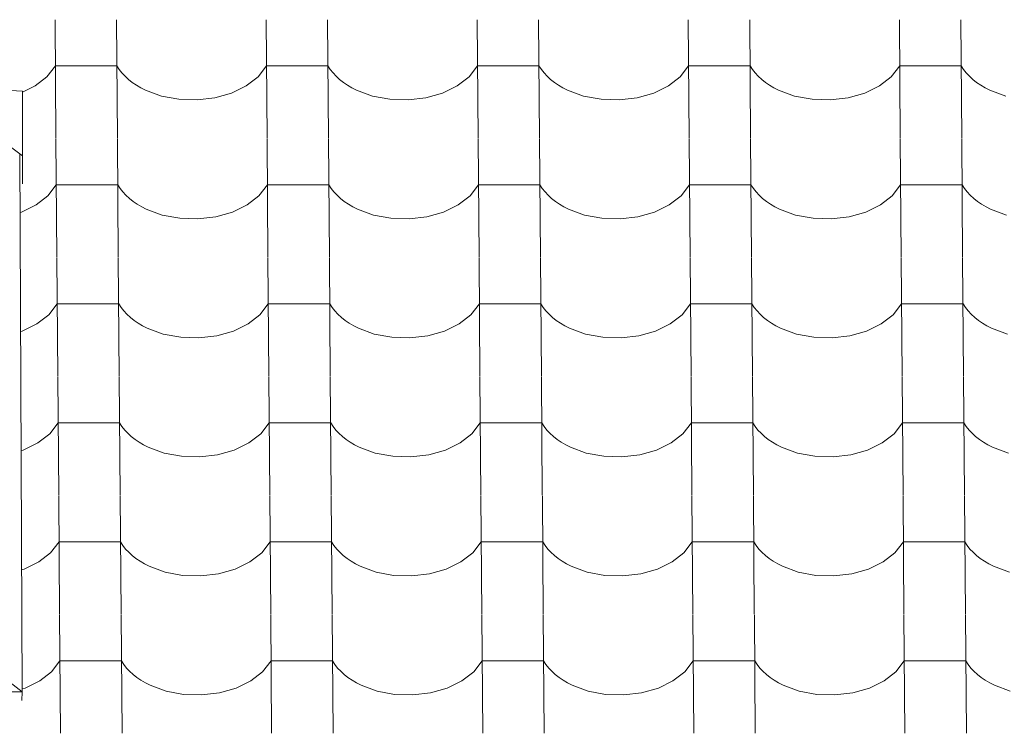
# Model space of a CAD drawing. Header units: millimetres. Extents: x -27785 to 104762, y -947 to 11132.
# Tile 58 of 146: x -14507 to -13737, y 9736 to 10293. Entities that reach past the tile are written whole.
import ezdxf

# ---------------------------------------------------------------- set-up
doc = ezdxf.new("R2010")
doc.units = ezdxf.units.MM
doc.header["$MEASUREMENT"] = 0
for name, color, linetype in [('POHLED JIŽNÍ_1_Bourané_Konstrukce - krov', 7, 'Continuous'), ('POHLED JIŽNÍ_1_Bourané_Výplně - Povrchové', 7, 'Continuous'), ('POHLED JIŽNÍ_1_Konstrukce - nosné', 7, 'Continuous')]:
    doc.layers.add(name, color=color, linetype=linetype)

# ---------------------------------------------------------------- blocks, each defined once
blk = doc.blocks.new('*X2', base_point=(-29303.7, -27473.93))
at = {"layer": 'POHLED JIŽNÍ_1_Bourané_Výplně - Povrchové', "color": 7, "linetype": 'Continuous', "lineweight": 13}
for p, q in [((-14479.19, 10293.42), (-14478.47, 10200.75)), ((-14431.16, 10293.42), (-14430.44, 10200.75)), ((-14314.2, 10293.42), (-14313.48, 10200.75)), ((-14266.16, 10293.42), (-14265.44, 10200.75)), ((-14149.2, 10293.42), (-14148.48, 10200.75)), ((-14101.17, 10293.42), (-14100.45, 10200.75)), ((-13984.21, 10293.42), (-13983.49, 10200.75)), ((-13936.17, 10293.42), (-13935.45, 10200.75)), ((-13819.21, 10293.42), (-13818.49, 10200.75)), ((-13771.18, 10293.42), (-13770.46, 10200.75)), ((-14485.52, 10248.88), (-14478.91, 10257.27)), ((-14454.9, 10257.27), (-14478.91, 10257.27)), ((-14430.88, 10257.27), (-14454.9, 10257.27)), ((-14430.88, 10257.27), (-14429.03, 10254.47)), ((-14429.03, 10254.47), (-14426.89, 10251.78)), ((-14426.89, 10251.78), (-14424.46, 10249.19)), ((-14320.52, 10248.88), (-14313.92, 10257.27)), ((-14289.9, 10257.27), (-14313.92, 10257.27)), ((-14265.88, 10257.27), (-14289.9, 10257.27)), ((-14265.88, 10257.27), (-14264.04, 10254.47)), ((-14264.04, 10254.47), (-14261.9, 10251.78)), ((-14261.9, 10251.78), (-14259.47, 10249.19)), ((-14155.52, 10248.88), (-14148.92, 10257.27)), ((-14124.9, 10257.27), (-14148.92, 10257.27)), ((-14100.89, 10257.27), (-14124.9, 10257.27)), ((-14100.89, 10257.27), (-14099.04, 10254.47)), ((-14099.04, 10254.47), (-14096.9, 10251.78)), ((-14096.9, 10251.78), (-14094.47, 10249.19)), ((-13990.53, 10248.88), (-13983.93, 10257.27)), ((-13959.91, 10257.27), (-13983.93, 10257.27)), ((-13935.89, 10257.27), (-13959.91, 10257.27)), ((-13935.89, 10257.27), (-13934.05, 10254.47)), ((-13934.05, 10254.47), (-13931.9, 10251.78)), ((-13931.9, 10251.78), (-13929.48, 10249.19)), ((-13825.53, 10248.88), (-13818.93, 10257.27)), ((-13794.91, 10257.27), (-13818.93, 10257.27)), ((-13770.9, 10257.27), (-13794.91, 10257.27)), ((-13770.9, 10257.27), (-13769.05, 10254.47)), ((-13769.05, 10254.47), (-13766.91, 10251.78)), ((-13766.91, 10251.78), (-13764.48, 10249.19)), ((-14494.77, 10241.71), (-14485.52, 10248.88)), ((-14424.46, 10249.19), (-14421.76, 10246.73)), ((-14421.76, 10246.73), (-14418.8, 10244.4)), ((-14418.8, 10244.4), (-14415.6, 10242.22)), ((-14329.77, 10241.71), (-14320.52, 10248.88)), ((-14259.47, 10249.19), (-14256.77, 10246.73)), ((-14256.77, 10246.73), (-14253.81, 10244.4)), ((-14253.81, 10244.4), (-14250.61, 10242.22)), ((-14164.78, 10241.71), (-14155.52, 10248.88)), ((-14094.47, 10249.19), (-14091.77, 10246.73)), ((-14091.77, 10246.73), (-14088.81, 10244.4)), ((-14088.81, 10244.4), (-14085.61, 10242.22)), ((-13999.78, 10241.71), (-13990.53, 10248.88)), ((-13929.48, 10249.19), (-13926.78, 10246.73)), ((-13926.78, 10246.73), (-13923.82, 10244.4)), ((-13923.82, 10244.4), (-13920.62, 10242.22)), ((-13834.79, 10241.71), (-13825.53, 10248.88)), ((-13764.48, 10249.19), (-13761.78, 10246.73)), ((-13761.78, 10246.73), (-13758.82, 10244.4)), ((-13758.82, 10244.4), (-13755.62, 10242.22)), ((-14504.69, 10236.86), (-14494.77, 10241.71)), ((-14415.6, 10242.22), (-14412.18, 10240.2)), ((-14412.18, 10240.2), (-14408.54, 10238.35)), ((-14408.54, 10238.35), (-14396.06, 10233.78)), ((-14341.21, 10236.12), (-14329.77, 10241.71)), ((-14250.61, 10242.22), (-14247.18, 10240.2)), ((-14247.18, 10240.2), (-14243.54, 10238.35)), ((-14243.54, 10238.35), (-14231.07, 10233.78)), ((-14176.21, 10236.12), (-14164.78, 10241.71)), ((-14085.61, 10242.22), (-14082.18, 10240.2)), ((-14082.18, 10240.2), (-14078.55, 10238.35)), ((-14078.55, 10238.35), (-14066.07, 10233.78)), ((-14011.22, 10236.12), (-13999.78, 10241.71)), ((-13920.62, 10242.22), (-13917.19, 10240.2)), ((-13917.19, 10240.2), (-13913.55, 10238.35)), ((-13913.55, 10238.35), (-13901.07, 10233.78)), ((-13846.22, 10236.12), (-13834.79, 10241.71)), ((-13755.62, 10242.22), (-13752.19, 10240.2)), ((-13752.19, 10240.2), (-13748.56, 10238.35)), ((-13748.56, 10238.35), (-13736.08, 10233.78)), ((-14396.06, 10233.78), (-14382.38, 10231.19)), ((-14382.38, 10231.19), (-14368.2, 10230.72)), ((-14368.2, 10230.72), (-14354.24, 10232.39)), ((-14354.24, 10232.39), (-14341.21, 10236.12)), ((-14231.07, 10233.78), (-14217.39, 10231.19)), ((-14217.39, 10231.19), (-14203.2, 10230.72)), ((-14203.2, 10230.72), (-14189.24, 10232.39)), ((-14189.24, 10232.39), (-14176.21, 10236.12)), ((-14066.07, 10233.78), (-14052.39, 10231.19)), ((-14052.39, 10231.19), (-14038.21, 10230.72)), ((-14038.21, 10230.72), (-14024.25, 10232.39)), ((-14024.25, 10232.39), (-14011.22, 10236.12)), ((-13901.07, 10233.78), (-13887.39, 10231.19)), ((-13887.39, 10231.19), (-13873.21, 10230.72)), ((-13873.21, 10230.72), (-13859.25, 10232.39)), ((-13859.25, 10232.39), (-13846.22, 10236.12)), ((-14478.47, 10200.41), (-14477.75, 10107.74)), ((-14430.44, 10200.41), (-14429.72, 10107.74)), ((-14313.48, 10200.41), (-14312.75, 10107.74)), ((-14265.44, 10200.41), (-14264.72, 10107.74)), ((-14148.48, 10200.41), (-14147.76, 10107.74)), ((-14100.45, 10200.41), (-14099.72, 10107.74)), ((-13983.48, 10200.41), (-13982.76, 10107.74)), ((-13935.45, 10200.41), (-13934.73, 10107.74)), ((-13818.49, 10200.41), (-13817.77, 10107.74)), ((-13770.45, 10200.41), (-13769.73, 10107.74)), ((-14484.79, 10155.87), (-14478.19, 10164.26)), ((-14454.17, 10164.26), (-14478.19, 10164.26)), ((-14430.16, 10164.26), (-14454.17, 10164.26)), ((-14430.16, 10164.26), (-14428.31, 10161.47)), ((-14428.31, 10161.47), (-14426.17, 10158.77)), ((-14319.8, 10155.87), (-14313.19, 10164.26)), ((-14289.18, 10164.26), (-14313.19, 10164.26)), ((-14265.16, 10164.26), (-14289.18, 10164.26)), ((-14265.16, 10164.26), (-14263.31, 10161.47)), ((-14263.31, 10161.47), (-14261.17, 10158.77)), ((-14154.8, 10155.87), (-14148.2, 10164.26)), ((-14124.18, 10164.26), (-14148.2, 10164.26)), ((-14100.16, 10164.26), (-14124.18, 10164.26)), ((-14100.16, 10164.26), (-14098.32, 10161.47)), ((-14098.32, 10161.47), (-14096.18, 10158.77)), ((-13989.8, 10155.87), (-13983.2, 10164.26)), ((-13959.19, 10164.26), (-13983.2, 10164.26)), ((-13935.17, 10164.26), (-13959.19, 10164.26)), ((-13935.17, 10164.26), (-13933.32, 10161.47)), ((-13933.32, 10161.47), (-13931.18, 10158.77)), ((-13824.81, 10155.87), (-13818.21, 10164.26)), ((-13794.19, 10164.26), (-13818.21, 10164.26)), ((-13770.17, 10164.26), (-13794.19, 10164.26)), ((-13770.17, 10164.26), (-13768.33, 10161.47)), ((-13768.33, 10161.47), (-13766.18, 10158.77)), ((-14494.05, 10148.7), (-14484.79, 10155.87)), ((-14426.17, 10158.77), (-14423.74, 10156.18)), ((-14423.74, 10156.18), (-14421.04, 10153.72)), ((-14421.04, 10153.72), (-14418.08, 10151.39)), ((-14329.05, 10148.7), (-14319.8, 10155.87)), ((-14261.17, 10158.77), (-14258.74, 10156.18)), ((-14258.74, 10156.18), (-14256.04, 10153.72)), ((-14256.04, 10153.72), (-14253.09, 10151.39)), ((-14164.05, 10148.7), (-14154.8, 10155.87)), ((-14096.18, 10158.77), (-14093.75, 10156.18)), ((-14093.75, 10156.18), (-14091.05, 10153.72)), ((-14091.05, 10153.72), (-14088.09, 10151.39)), ((-13999.06, 10148.7), (-13989.8, 10155.87)), ((-13931.18, 10158.77), (-13928.75, 10156.18)), ((-13928.75, 10156.18), (-13926.05, 10153.72)), ((-13926.05, 10153.72), (-13923.09, 10151.39)), ((-13834.06, 10148.7), (-13824.81, 10155.87)), ((-13766.18, 10158.77), (-13763.76, 10156.18)), ((-13763.76, 10156.18), (-13761.06, 10153.72)), ((-13761.06, 10153.72), (-13758.1, 10151.39)), ((-14505.48, 10143.11), (-14494.05, 10148.7)), ((-14418.08, 10151.39), (-14414.88, 10149.21)), ((-14414.88, 10149.21), (-14411.45, 10147.19)), ((-14411.45, 10147.19), (-14407.82, 10145.35)), ((-14407.82, 10145.35), (-14395.34, 10140.77)), ((-14340.48, 10143.11), (-14329.05, 10148.7)), ((-14253.09, 10151.39), (-14249.88, 10149.21)), ((-14249.88, 10149.21), (-14246.46, 10147.19)), ((-14246.46, 10147.19), (-14242.82, 10145.35)), ((-14242.82, 10145.35), (-14230.34, 10140.77)), ((-14175.49, 10143.11), (-14164.05, 10148.7)), ((-14088.09, 10151.39), (-14084.89, 10149.21)), ((-14084.89, 10149.21), (-14081.46, 10147.19)), ((-14081.46, 10147.19), (-14077.82, 10145.35)), ((-14077.82, 10145.35), (-14065.35, 10140.77)), ((-14010.49, 10143.11), (-13999.06, 10148.7)), ((-13923.09, 10151.39), (-13919.89, 10149.21)), ((-13919.89, 10149.21), (-13916.46, 10147.19)), ((-13916.46, 10147.19), (-13912.83, 10145.35)), ((-13912.83, 10145.35), (-13900.35, 10140.77)), ((-13845.5, 10143.11), (-13834.06, 10148.7)), ((-13758.1, 10151.39), (-13754.9, 10149.21)), ((-13754.9, 10149.21), (-13751.47, 10147.19)), ((-13751.47, 10147.19), (-13747.83, 10145.35)), ((-13747.83, 10145.35), (-13735.35, 10140.77)), ((-14506.5, 10142.82), (-14505.48, 10143.11)), ((-14395.34, 10140.77), (-14381.66, 10138.19)), ((-14381.66, 10138.19), (-14367.48, 10137.71)), ((-14367.48, 10137.71), (-14353.51, 10139.38)), ((-14353.51, 10139.38), (-14340.48, 10143.11)), ((-14230.34, 10140.77), (-14216.66, 10138.19)), ((-14216.66, 10138.19), (-14202.48, 10137.71)), ((-14202.48, 10137.71), (-14188.52, 10139.38)), ((-14188.52, 10139.38), (-14175.49, 10143.11)), ((-14065.35, 10140.77), (-14051.67, 10138.19)), ((-14051.67, 10138.19), (-14037.48, 10137.71)), ((-14037.48, 10137.71), (-14023.52, 10139.38)), ((-14023.52, 10139.38), (-14010.49, 10143.11)), ((-13900.35, 10140.77), (-13886.67, 10138.19)), ((-13886.67, 10138.19), (-13872.49, 10137.71)), ((-13872.49, 10137.71), (-13858.53, 10139.38)), ((-13858.53, 10139.38), (-13845.5, 10143.11)), ((-14477.75, 10107.41), (-14477.03, 10014.73)), ((-14429.71, 10107.41), (-14428.99, 10014.73)), ((-14312.75, 10107.41), (-14312.03, 10014.73)), ((-14264.72, 10107.41), (-14264, 10014.73)), ((-14147.76, 10107.41), (-14147.03, 10014.73)), ((-14099.72, 10107.41), (-14099, 10014.73)), ((-13982.76, 10107.41), (-13982.04, 10014.73)), ((-13934.73, 10107.41), (-13934, 10014.73)), ((-13817.76, 10107.41), (-13817.04, 10014.73)), ((-13769.73, 10107.41), (-13769.01, 10014.73)), ((-14484.07, 10062.86), (-14477.47, 10071.25)), ((-14453.45, 10071.25), (-14477.47, 10071.25)), ((-14429.43, 10071.25), (-14453.45, 10071.25)), ((-14429.43, 10071.25), (-14427.59, 10068.46)), ((-14427.59, 10068.46), (-14425.44, 10065.76)), ((-14319.07, 10062.86), (-14312.47, 10071.25)), ((-14288.45, 10071.25), (-14312.47, 10071.25)), ((-14264.44, 10071.25), (-14288.45, 10071.25)), ((-14264.44, 10071.25), (-14262.59, 10068.46)), ((-14262.59, 10068.46), (-14260.45, 10065.76)), ((-14154.08, 10062.86), (-14147.47, 10071.25)), ((-14123.46, 10071.25), (-14147.47, 10071.25)), ((-14099.44, 10071.25), (-14123.46, 10071.25)), ((-14099.44, 10071.25), (-14097.59, 10068.46)), ((-14097.59, 10068.46), (-14095.45, 10065.76)), ((-13989.08, 10062.86), (-13982.48, 10071.25)), ((-13958.46, 10071.25), (-13982.48, 10071.25)), ((-13934.44, 10071.25), (-13958.46, 10071.25)), ((-13934.44, 10071.25), (-13932.6, 10068.46)), ((-13932.6, 10068.46), (-13930.46, 10065.76)), ((-13824.09, 10062.86), (-13817.48, 10071.25)), ((-13793.47, 10071.25), (-13817.48, 10071.25)), ((-13769.45, 10071.25), (-13793.47, 10071.25)), ((-13769.45, 10071.25), (-13767.6, 10068.46)), ((-13767.6, 10068.46), (-13765.46, 10065.76)), ((-14493.32, 10055.69), (-14484.07, 10062.86)), ((-14425.44, 10065.76), (-14423.02, 10063.17)), ((-14423.02, 10063.17), (-14420.32, 10060.71)), ((-14420.32, 10060.71), (-14417.36, 10058.38)), ((-14328.33, 10055.69), (-14319.07, 10062.86)), ((-14260.45, 10065.76), (-14258.02, 10063.17)), ((-14258.02, 10063.17), (-14255.32, 10060.71)), ((-14255.32, 10060.71), (-14252.36, 10058.38)), ((-14163.33, 10055.69), (-14154.08, 10062.86)), ((-14095.45, 10065.76), (-14093.02, 10063.17)), ((-14093.02, 10063.17), (-14090.32, 10060.71)), ((-14090.32, 10060.71), (-14087.37, 10058.38)), ((-13998.34, 10055.69), (-13989.08, 10062.86)), ((-13930.46, 10065.76), (-13928.03, 10063.17)), ((-13928.03, 10063.17), (-13925.33, 10060.71)), ((-13925.33, 10060.71), (-13922.37, 10058.38)), ((-13833.34, 10055.69), (-13824.09, 10062.86)), ((-13765.46, 10065.76), (-13763.03, 10063.17)), ((-13763.03, 10063.17), (-13760.33, 10060.71)), ((-13760.33, 10060.71), (-13757.37, 10058.38)), ((-14504.76, 10050.1), (-14493.32, 10055.69)), ((-14417.36, 10058.38), (-14414.16, 10056.2)), ((-14414.16, 10056.2), (-14410.73, 10054.18)), ((-14410.73, 10054.18), (-14407.09, 10052.34)), ((-14407.09, 10052.34), (-14394.61, 10047.76)), ((-14339.76, 10050.1), (-14328.33, 10055.69)), ((-14252.36, 10058.38), (-14249.16, 10056.2)), ((-14249.16, 10056.2), (-14245.73, 10054.18)), ((-14245.73, 10054.18), (-14242.1, 10052.34)), ((-14242.1, 10052.34), (-14229.62, 10047.76)), ((-14174.76, 10050.1), (-14163.33, 10055.69)), ((-14087.37, 10058.38), (-14084.16, 10056.2)), ((-14084.16, 10056.2), (-14080.74, 10054.18)), ((-14080.74, 10054.18), (-14077.1, 10052.34)), ((-14077.1, 10052.34), (-14064.62, 10047.76)), ((-14009.77, 10050.1), (-13998.34, 10055.69)), ((-13922.37, 10058.38), (-13919.17, 10056.2)), ((-13919.17, 10056.2), (-13915.74, 10054.18)), ((-13915.74, 10054.18), (-13912.1, 10052.34)), ((-13912.1, 10052.34), (-13899.63, 10047.76)), ((-13844.77, 10050.1), (-13833.34, 10055.69)), ((-13757.37, 10058.38), (-13754.17, 10056.2)), ((-13754.17, 10056.2), (-13750.74, 10054.18)), ((-13750.74, 10054.18), (-13747.11, 10052.34)), ((-13747.11, 10052.34), (-13734.63, 10047.76)), ((-14506.13, 10049.71), (-14504.76, 10050.1)), ((-14394.61, 10047.76), (-14380.93, 10045.18)), ((-14380.93, 10045.18), (-14366.75, 10044.71)), ((-14366.75, 10044.71), (-14352.79, 10046.38)), ((-14352.79, 10046.38), (-14339.76, 10050.1)), ((-14229.62, 10047.76), (-14215.94, 10045.18)), ((-14215.94, 10045.18), (-14201.76, 10044.71)), ((-14201.76, 10044.71), (-14187.79, 10046.38)), ((-14187.79, 10046.38), (-14174.76, 10050.1)), ((-14064.62, 10047.76), (-14050.94, 10045.18)), ((-14050.94, 10045.18), (-14036.76, 10044.71)), ((-14036.76, 10044.71), (-14022.8, 10046.38)), ((-14022.8, 10046.38), (-14009.77, 10050.1)), ((-13899.63, 10047.76), (-13885.95, 10045.18)), ((-13885.95, 10045.18), (-13871.76, 10044.71)), ((-13871.76, 10044.71), (-13857.8, 10046.38)), ((-13857.8, 10046.38), (-13844.77, 10050.1)), ((-14477.02, 10014.4), (-14476.3, 9921.72)), ((-14428.99, 10014.4), (-14428.27, 9921.72)), ((-14312.03, 10014.4), (-14311.31, 9921.72)), ((-14263.99, 10014.4), (-14263.27, 9921.72)), ((-14147.03, 10014.4), (-14146.31, 9921.72)), ((-14099, 10014.4), (-14098.28, 9921.72)), ((-13982.04, 10014.4), (-13981.32, 9921.72)), ((-13934, 10014.4), (-13933.28, 9921.72)), ((-13817.04, 10014.4), (-13816.32, 9921.72)), ((-13769.01, 10014.4), (-13768.29, 9921.72)), ((-14483.35, 9969.85), (-14476.74, 9978.24)), ((-14452.73, 9978.24), (-14476.74, 9978.24)), ((-14428.71, 9978.24), (-14452.73, 9978.24)), ((-14428.71, 9978.24), (-14426.86, 9975.45)), ((-14426.86, 9975.45), (-14424.72, 9972.75)), ((-14318.35, 9969.85), (-14311.75, 9978.24)), ((-14287.73, 9978.24), (-14311.75, 9978.24)), ((-14263.71, 9978.24), (-14287.73, 9978.24)), ((-14263.71, 9978.24), (-14261.87, 9975.45)), ((-14261.87, 9975.45), (-14259.72, 9972.75)), ((-14153.35, 9969.85), (-14146.75, 9978.24)), ((-14122.73, 9978.24), (-14146.75, 9978.24)), ((-14098.72, 9978.24), (-14122.73, 9978.24)), ((-14098.72, 9978.24), (-14096.87, 9975.45)), ((-14096.87, 9975.45), (-14094.73, 9972.75)), ((-13988.36, 9969.85), (-13981.75, 9978.24)), ((-13957.74, 9978.24), (-13981.75, 9978.24)), ((-13933.72, 9978.24), (-13957.74, 9978.24)), ((-13933.72, 9978.24), (-13931.88, 9975.45)), ((-13931.88, 9975.45), (-13929.73, 9972.75)), ((-13823.36, 9969.85), (-13816.76, 9978.24)), ((-13792.74, 9978.24), (-13816.76, 9978.24)), ((-13768.72, 9978.24), (-13792.74, 9978.24)), ((-13768.72, 9978.24), (-13766.88, 9975.45)), ((-13766.88, 9975.45), (-13764.74, 9972.75)), ((-14492.6, 9962.68), (-14483.35, 9969.85)), ((-14424.72, 9972.75), (-14422.29, 9970.16)), ((-14422.29, 9970.16), (-14419.59, 9967.7)), ((-14419.59, 9967.7), (-14416.63, 9965.37)), ((-14327.6, 9962.68), (-14318.35, 9969.85)), ((-14259.72, 9972.75), (-14257.3, 9970.16)), ((-14257.3, 9970.16), (-14254.6, 9967.7)), ((-14254.6, 9967.7), (-14251.64, 9965.37)), ((-14162.61, 9962.68), (-14153.35, 9969.85)), ((-14094.73, 9972.75), (-14092.3, 9970.16)), ((-14092.3, 9970.16), (-14089.6, 9967.7)), ((-14089.6, 9967.7), (-14086.64, 9965.37)), ((-13997.61, 9962.68), (-13988.36, 9969.85)), ((-13929.73, 9972.75), (-13927.31, 9970.16)), ((-13927.31, 9970.16), (-13924.6, 9967.7)), ((-13924.6, 9967.7), (-13921.65, 9965.37)), ((-13832.62, 9962.68), (-13823.36, 9969.85)), ((-13764.74, 9972.75), (-13762.31, 9970.16)), ((-13762.31, 9970.16), (-13759.61, 9967.7)), ((-13759.61, 9967.7), (-13756.65, 9965.37)), ((-14504.03, 9957.09), (-14492.6, 9962.68)), ((-14416.63, 9965.37), (-14413.43, 9963.19)), ((-14413.43, 9963.19), (-14410, 9961.18)), ((-14410, 9961.18), (-14406.37, 9959.33)), ((-14406.37, 9959.33), (-14393.89, 9954.75)), ((-14339.04, 9957.09), (-14327.6, 9962.68)), ((-14251.64, 9965.37), (-14248.44, 9963.19)), ((-14248.44, 9963.19), (-14245.01, 9961.18)), ((-14245.01, 9961.18), (-14241.37, 9959.33)), ((-14241.37, 9959.33), (-14228.89, 9954.75)), ((-14174.04, 9957.09), (-14162.61, 9962.68)), ((-14086.64, 9965.37), (-14083.44, 9963.19)), ((-14083.44, 9963.19), (-14080.01, 9961.18)), ((-14080.01, 9961.18), (-14076.38, 9959.33)), ((-14076.38, 9959.33), (-14063.9, 9954.75)), ((-14009.04, 9957.09), (-13997.61, 9962.68)), ((-13921.65, 9965.37), (-13918.44, 9963.19)), ((-13918.44, 9963.19), (-13915.02, 9961.18)), ((-13915.02, 9961.18), (-13911.38, 9959.33)), ((-13911.38, 9959.33), (-13898.9, 9954.75)), ((-13844.05, 9957.09), (-13832.62, 9962.68)), ((-13756.65, 9965.37), (-13753.45, 9963.19)), ((-13753.45, 9963.19), (-13750.02, 9961.18)), ((-13750.02, 9961.18), (-13746.39, 9959.33)), ((-13746.39, 9959.33), (-13733.91, 9954.75)), ((-14505.75, 9956.6), (-14504.03, 9957.09)), ((-14393.89, 9954.75), (-14380.21, 9952.17)), ((-14380.21, 9952.17), (-14366.03, 9951.7)), ((-14366.03, 9951.7), (-14352.07, 9953.37)), ((-14352.07, 9953.37), (-14339.04, 9957.09)), ((-14228.89, 9954.75), (-14215.21, 9952.17)), ((-14215.21, 9952.17), (-14201.03, 9951.7)), ((-14201.03, 9951.7), (-14187.07, 9953.37)), ((-14187.07, 9953.37), (-14174.04, 9957.09)), ((-14063.9, 9954.75), (-14050.22, 9952.17)), ((-14050.22, 9952.17), (-14036.04, 9951.7)), ((-14036.04, 9951.7), (-14022.07, 9953.37)), ((-14022.07, 9953.37), (-14009.04, 9957.09)), ((-13898.9, 9954.75), (-13885.22, 9952.17)), ((-13885.22, 9952.17), (-13871.04, 9951.7)), ((-13871.04, 9951.7), (-13857.08, 9953.37)), ((-13857.08, 9953.37), (-13844.05, 9957.09)), ((-14476.3, 9921.39), (-14475.58, 9828.71)), ((-14428.27, 9921.39), (-14427.55, 9828.71)), ((-14311.3, 9921.39), (-14310.58, 9828.71)), ((-14263.27, 9921.39), (-14262.55, 9828.71)), ((-14146.31, 9921.39), (-14145.59, 9828.71)), ((-14098.27, 9921.39), (-14097.55, 9828.71)), ((-13981.31, 9921.39), (-13980.59, 9828.71)), ((-13933.28, 9921.39), (-13932.56, 9828.71)), ((-13816.32, 9921.39), (-13815.6, 9828.71)), ((-13768.28, 9921.39), (-13767.56, 9828.71)), ((-14482.62, 9876.84), (-14476.02, 9885.23)), ((-14452, 9885.23), (-14476.02, 9885.23)), ((-14427.98, 9885.23), (-14452, 9885.23)), ((-14427.98, 9885.23), (-14426.14, 9882.44)), ((-14426.14, 9882.44), (-14424, 9879.74)), ((-14317.63, 9876.84), (-14311.02, 9885.23)), ((-14287.01, 9885.23), (-14311.02, 9885.23)), ((-14262.99, 9885.23), (-14287.01, 9885.23)), ((-14262.99, 9885.23), (-14261.14, 9882.44)), ((-14261.14, 9882.44), (-14259, 9879.74)), ((-14152.63, 9876.84), (-14146.03, 9885.23)), ((-14122.01, 9885.23), (-14146.03, 9885.23)), ((-14097.99, 9885.23), (-14122.01, 9885.23)), ((-14097.99, 9885.23), (-14096.15, 9882.44)), ((-14096.15, 9882.44), (-14094.01, 9879.74)), ((-13987.63, 9876.84), (-13981.03, 9885.23)), ((-13957.01, 9885.23), (-13981.03, 9885.23)), ((-13933, 9885.23), (-13957.01, 9885.23)), ((-13933, 9885.23), (-13931.15, 9882.44)), ((-13931.15, 9882.44), (-13929.01, 9879.74)), ((-13822.64, 9876.84), (-13816.04, 9885.23)), ((-13792.02, 9885.23), (-13816.04, 9885.23)), ((-13768, 9885.23), (-13792.02, 9885.23)), ((-13768, 9885.23), (-13766.16, 9882.44)), ((-13766.16, 9882.44), (-13764.01, 9879.74)), ((-14491.88, 9869.67), (-14482.62, 9876.84)), ((-14424, 9879.74), (-14421.57, 9877.15)), ((-14421.57, 9877.15), (-14418.87, 9874.69)), ((-14418.87, 9874.69), (-14415.91, 9872.36)), ((-14326.88, 9869.67), (-14317.63, 9876.84)), ((-14259, 9879.74), (-14256.57, 9877.15)), ((-14256.57, 9877.15), (-14253.87, 9874.69)), ((-14253.87, 9874.69), (-14250.91, 9872.36)), ((-14161.88, 9869.67), (-14152.63, 9876.84)), ((-14094.01, 9879.74), (-14091.58, 9877.15)), ((-14091.58, 9877.15), (-14088.88, 9874.69)), ((-14088.88, 9874.69), (-14085.92, 9872.36)), ((-13996.89, 9869.67), (-13987.63, 9876.84)), ((-13929.01, 9879.74), (-13926.58, 9877.15)), ((-13926.58, 9877.15), (-13923.88, 9874.69)), ((-13923.88, 9874.69), (-13920.92, 9872.36)), ((-13831.89, 9869.67), (-13822.64, 9876.84)), ((-13764.01, 9879.74), (-13761.59, 9877.15)), ((-13761.59, 9877.15), (-13758.89, 9874.69)), ((-13758.89, 9874.69), (-13755.93, 9872.36)), ((-14503.31, 9864.08), (-14491.88, 9869.67)), ((-14415.91, 9872.36), (-14412.71, 9870.18)), ((-14412.71, 9870.18), (-14409.28, 9868.17)), ((-14409.28, 9868.17), (-14405.65, 9866.32)), ((-14338.31, 9864.08), (-14326.88, 9869.67)), ((-14250.91, 9872.36), (-14247.71, 9870.18)), ((-14247.71, 9870.18), (-14244.29, 9868.17)), ((-14244.29, 9868.17), (-14240.65, 9866.32)), ((-14173.32, 9864.08), (-14161.88, 9869.67)), ((-14085.92, 9872.36), (-14082.72, 9870.18)), ((-14082.72, 9870.18), (-14079.29, 9868.17)), ((-14079.29, 9868.17), (-14075.65, 9866.32)), ((-14008.32, 9864.08), (-13996.89, 9869.67)), ((-13920.92, 9872.36), (-13917.72, 9870.18)), ((-13917.72, 9870.18), (-13914.29, 9868.17)), ((-13914.29, 9868.17), (-13910.66, 9866.32)), ((-13843.33, 9864.08), (-13831.89, 9869.67)), ((-13755.93, 9872.36), (-13752.73, 9870.18)), ((-13752.73, 9870.18), (-13749.3, 9868.17)), ((-13749.3, 9868.17), (-13745.66, 9866.32)), ((-14505.38, 9863.49), (-14503.31, 9864.08)), ((-14405.65, 9866.32), (-14393.17, 9861.75)), ((-14393.17, 9861.75), (-14379.49, 9859.16)), ((-14379.49, 9859.16), (-14365.3, 9858.69)), ((-14365.3, 9858.69), (-14351.34, 9860.36)), ((-14351.34, 9860.36), (-14338.31, 9864.08)), ((-14240.65, 9866.32), (-14228.17, 9861.75)), ((-14228.17, 9861.75), (-14214.49, 9859.16)), ((-14214.49, 9859.16), (-14200.31, 9858.69)), ((-14200.31, 9858.69), (-14186.35, 9860.36)), ((-14186.35, 9860.36), (-14173.32, 9864.08)), ((-14075.65, 9866.32), (-14063.17, 9861.75)), ((-14063.17, 9861.75), (-14049.5, 9859.16)), ((-14049.5, 9859.16), (-14035.31, 9858.69)), ((-14035.31, 9858.69), (-14021.35, 9860.36)), ((-14021.35, 9860.36), (-14008.32, 9864.08)), ((-13910.66, 9866.32), (-13898.18, 9861.75)), ((-13898.18, 9861.75), (-13884.5, 9859.16)), ((-13884.5, 9859.16), (-13870.32, 9858.69)), ((-13870.32, 9858.69), (-13856.36, 9860.36)), ((-13856.36, 9860.36), (-13843.33, 9864.08)), ((-13745.66, 9866.32), (-13733.18, 9861.75)), ((-14475.58, 9828.38), (-14474.86, 9735.7)), ((-14427.54, 9828.38), (-14426.82, 9735.7)), ((-14310.58, 9828.38), (-14309.86, 9735.7)), ((-14262.55, 9828.38), (-14261.83, 9735.7)), ((-14145.58, 9828.38), (-14144.86, 9735.7)), ((-14097.55, 9828.38), (-14096.83, 9735.7)), ((-13980.59, 9828.38), (-13979.87, 9735.7)), ((-13932.55, 9828.38), (-13931.83, 9735.7)), ((-13815.59, 9828.38), (-13814.87, 9735.7)), ((-13767.56, 9828.38), (-13766.84, 9735.7)), ((-14481.9, 9783.83), (-14475.3, 9792.22)), ((-14451.28, 9792.22), (-14475.3, 9792.22)), ((-14427.26, 9792.22), (-14451.28, 9792.22)), ((-14427.26, 9792.22), (-14425.42, 9789.43)), ((-14316.9, 9783.83), (-14310.3, 9792.22)), ((-14286.28, 9792.22), (-14310.3, 9792.22)), ((-14262.27, 9792.22), (-14286.28, 9792.22)), ((-14262.27, 9792.22), (-14260.42, 9789.43)), ((-14151.91, 9783.83), (-14145.3, 9792.22)), ((-14121.29, 9792.22), (-14145.3, 9792.22)), ((-14097.27, 9792.22), (-14121.29, 9792.22)), ((-14097.27, 9792.22), (-14095.42, 9789.43)), ((-13986.91, 9783.83), (-13980.31, 9792.22)), ((-13956.29, 9792.22), (-13980.31, 9792.22)), ((-13932.27, 9792.22), (-13956.29, 9792.22)), ((-13932.27, 9792.22), (-13930.43, 9789.43)), ((-13821.91, 9783.83), (-13815.31, 9792.22)), ((-13791.29, 9792.22), (-13815.31, 9792.22)), ((-13767.28, 9792.22), (-13791.29, 9792.22)), ((-13767.28, 9792.22), (-13765.43, 9789.43)), ((-14491.15, 9776.66), (-14481.9, 9783.83)), ((-14425.42, 9789.43), (-14423.27, 9786.73)), ((-14423.27, 9786.73), (-14420.85, 9784.14)), ((-14420.85, 9784.14), (-14418.15, 9781.68)), ((-14326.16, 9776.66), (-14316.9, 9783.83)), ((-14260.42, 9789.43), (-14258.28, 9786.73)), ((-14258.28, 9786.73), (-14255.85, 9784.14)), ((-14255.85, 9784.14), (-14253.15, 9781.68)), ((-14161.16, 9776.66), (-14151.91, 9783.83)), ((-14095.42, 9789.43), (-14093.28, 9786.73)), ((-14093.28, 9786.73), (-14090.85, 9784.14)), ((-14090.85, 9784.14), (-14088.15, 9781.68)), ((-13996.16, 9776.66), (-13986.91, 9783.83)), ((-13930.43, 9789.43), (-13928.29, 9786.73)), ((-13928.29, 9786.73), (-13925.86, 9784.14)), ((-13925.86, 9784.14), (-13923.16, 9781.68)), ((-13831.17, 9776.66), (-13821.91, 9783.83)), ((-13765.43, 9789.43), (-13763.29, 9786.73)), ((-13763.29, 9786.73), (-13760.86, 9784.14)), ((-13760.86, 9784.14), (-13758.16, 9781.68)), ((-14502.59, 9771.07), (-14491.15, 9776.66)), ((-14418.15, 9781.68), (-14415.19, 9779.35)), ((-14415.19, 9779.35), (-14411.99, 9777.18)), ((-14411.99, 9777.18), (-14408.56, 9775.16)), ((-14408.56, 9775.16), (-14404.92, 9773.31)), ((-14337.59, 9771.07), (-14326.16, 9776.66)), ((-14253.15, 9781.68), (-14250.19, 9779.35)), ((-14250.19, 9779.35), (-14246.99, 9777.18)), ((-14246.99, 9777.18), (-14243.56, 9775.16)), ((-14243.56, 9775.16), (-14239.93, 9773.31)), ((-14172.59, 9771.07), (-14161.16, 9776.66)), ((-14088.15, 9781.68), (-14085.19, 9779.35)), ((-14085.19, 9779.35), (-14081.99, 9777.18)), ((-14081.99, 9777.18), (-14078.57, 9775.16)), ((-14078.57, 9775.16), (-14074.93, 9773.31)), ((-14007.6, 9771.07), (-13996.16, 9776.66)), ((-13923.16, 9781.68), (-13920.2, 9779.35)), ((-13920.2, 9779.35), (-13917, 9777.18)), ((-13917, 9777.18), (-13913.57, 9775.16)), ((-13913.57, 9775.16), (-13909.93, 9773.31)), ((-13842.6, 9771.07), (-13831.17, 9776.66)), ((-13758.16, 9781.68), (-13755.2, 9779.35)), ((-13755.2, 9779.35), (-13752, 9777.18)), ((-13752, 9777.18), (-13748.57, 9775.16)), ((-13748.57, 9775.16), (-13744.94, 9773.31)), ((-14505, 9770.38), (-14502.59, 9771.07)), ((-14404.92, 9773.31), (-14392.44, 9768.74)), ((-14392.44, 9768.74), (-14378.76, 9766.15)), ((-14364.58, 9765.68), (-14350.62, 9767.35)), ((-14350.62, 9767.35), (-14337.59, 9771.07)), ((-14239.93, 9773.31), (-14227.45, 9768.74)), ((-14227.45, 9768.74), (-14213.77, 9766.15)), ((-14199.59, 9765.68), (-14185.62, 9767.35)), ((-14185.62, 9767.35), (-14172.59, 9771.07)), ((-14074.93, 9773.31), (-14062.45, 9768.74)), ((-14062.45, 9768.74), (-14048.77, 9766.15)), ((-14034.59, 9765.68), (-14020.63, 9767.35)), ((-14020.63, 9767.35), (-14007.6, 9771.07)), ((-13909.93, 9773.31), (-13897.45, 9768.74)), ((-13897.45, 9768.74), (-13883.78, 9766.15)), ((-13869.59, 9765.68), (-13855.63, 9767.35)), ((-13855.63, 9767.35), (-13842.6, 9771.07)), ((-13744.94, 9773.31), (-13732.46, 9768.74)), ((-14378.76, 9766.15), (-14364.58, 9765.68)), ((-14213.77, 9766.15), (-14199.59, 9765.68)), ((-14048.77, 9766.15), (-14034.59, 9765.68)), ((-13883.78, 9766.15), (-13869.59, 9765.68))]:
    blk.add_line(p, q, dxfattribs=at)

msp = doc.modelspace()

# ---------------------------------------------------------------- linework, layer by layer
at = {"layer": 'POHLED JIŽNÍ_1_Bourané_Konstrukce - krov', "color": 7, "linetype": 'Continuous', "lineweight": 13}
for p, q in [((-14504.69, 10237.62), (-14531.55, 10238.96)), ((-14504.69, 10237.62), (-14504.49, 10187.15)), ((-14531.42, 10206.9), (-14504.49, 10187.15)), ((-14506.69, 10188.76), (-14504.99, 9768.09)), ((-14504.49, 10187.15), (-14504.57, 10165.21)), ((-14504.49, 10187.15), (-14504.57, 10165.21)), ((-14522.82, 9781.88), (-14504.99, 9768.09)), ((-15154.99, 9768.09), (-14504.99, 9768.09)), ((-14504.99, 9768.09), (-14505.02, 9761.22))]:
    msp.add_line(p, q, dxfattribs=at)

# ---------------------------------------------------------------- block references
at = {"layer": 'POHLED JIŽNÍ_1_Konstrukce - nosné', "color": 9, "linetype": 'Continuous', "lineweight": 13}
msp.add_blockref('*X2', (-29303.7, -27473.93), dxfattribs=at)

doc.saveas('drawing.dxf')
